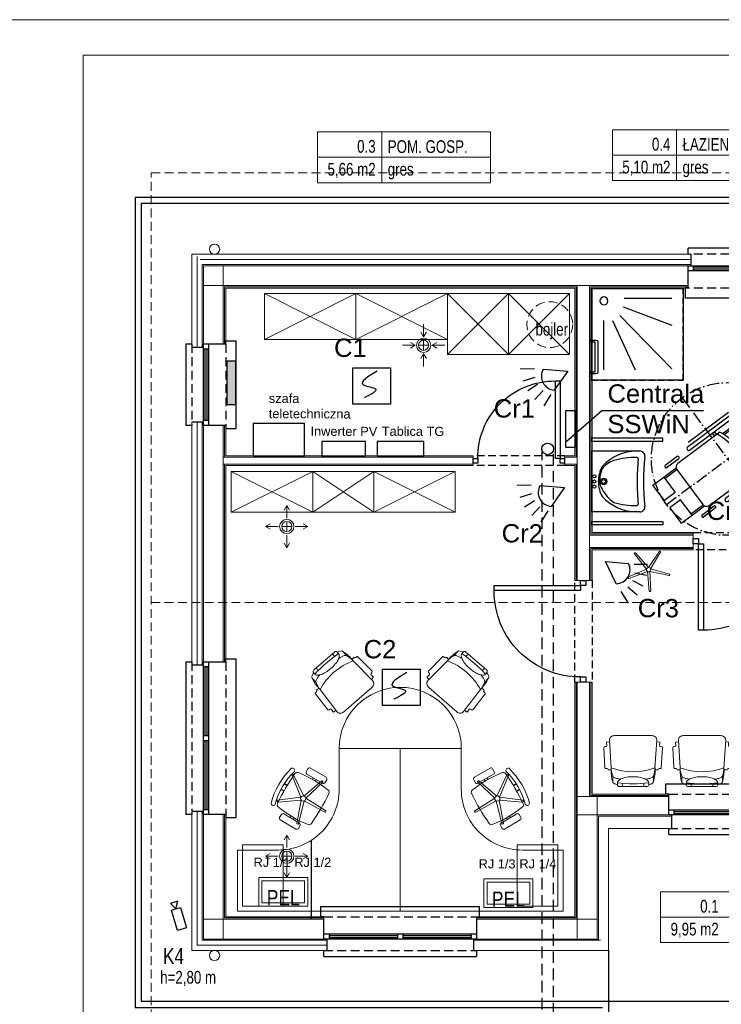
# Model space of a CAD drawing. Header units: inches. Extents: x 65192 to 78842, y -37594 to -36109.
# Tile 53 of 63: x 68405 to 69094, y -37077 to -36109. Entities that reach past the tile are written whole.
import ezdxf
from ezdxf.enums import TextEntityAlignment as Align

# ---------------------------------------------------------------- set-up
doc = ezdxf.new("R2010")
doc.units = ezdxf.units.IN
doc.header["$MEASUREMENT"] = 0
doc.linetypes.add('ACAD_ISO10W100', pattern=[18.5, 12, -3, 0.5, -3])
doc.linetypes.add('HIDDEN', pattern=[0.375, 0.25, -0.125])
for name, color, linetype in [('## 04 grzejniki opis', 3, 'Continuous'), ('A--tabelka-zest.pow.', 121, 'Continuous'), ('p--drzwi', 7, 'Continuous'), ('p--obrzeże bet.', 252, 'Continuous'), ('p--okna', 7, 'Continuous'), ('p--opisy dodatkowe', 7, 'Continuous'), ('p--podciąg', 7, 'Continuous'), ('podklad', 251, 'Continuous')]:
    doc.layers.add(name, color=color, linetype=linetype)
for name, color, linetype, lineweight in [('#EL - Teletechnika', 3, 'Continuous', 35), ('--proj.wentylacja', 251, 'Continuous', 0), ('__cctv', 173, 'Continuous', 30), ('A--tabelka rysunku', 7, 'Continuous', 0), ('DK SSWIN', 220, 'Continuous', 30), ('E-opisy', 240, 'Continuous', 25), ('ie', 1, 'Continuous', 30), ('p--dach', 7, 'Continuous', 30), ('p--dach-rura spustowa', 7, 'Continuous', 0), ('p--ocieplenie-w.zew', 7, 'Continuous', 0), ('p--opisy pomieszczeń', 7, 'Continuous', 0), ('p--płyta GK', 7, 'Continuous', 0), ('p--wyposażenie', 251, 'Continuous', 0), ('p--łazienka NP', 251, 'Continuous', 25), ('p--ściana GK', 7, 'Continuous', 0), ('p--ściana szkielet', 7, 'Continuous', 0)]:
    doc.layers.add(name, color=color, linetype=linetype, lineweight=lineweight)
doc.styles.add('1-50', font='arial.ttf', dxfattribs={"width": 0.75, "height": 12.5})
doc.styles.add('BIKTS', font='bikromsw.shx', dxfattribs={"width": 0.85})
doc.styles.add('GENERATED_STYLE_2', font='arial.ttf')
doc.styles.get("Standard").update_dxf_attribs({"font": 'ARIAL.TTF'})
doc.styles.add('STYL-1', font='arial.ttf', dxfattribs={"width": 0.75})
doc.linetypes.add('BATTING', pattern='A,0.0001,-0.1,[134,ltypeshp.shx,S=0.1,R=0,X=-0.1,Y=0],-0.2,[134,ltypeshp.shx,S=0.1,R=180,X=0.1,Y=0],-0.1', length=0.4001)

# ---------------------------------------------------------------- blocks, each defined once
blk = doc.blocks.new('sof11_r')
for p, q in [((45.17, 39.11), (21.82, 37.98)), ((12.61, 30.34), (5.61, 30.34)), ((19.98, 34.88), (19.38, 34.85)), ((19.38, 34.85), (19.53, 31.85)), ((20.87, 36.93), (20.93, 35.93)), ((53.8, 33.56), (21.8, 31.85)), ((46.23, 38.16), (46.28, 37.16)), ((51.6, 36.44), (47.33, 36.22)), ((51.6, 36.44), (51.76, 33.45)), ((0, 23.76), (0, -3.09)), ((2, 25.76), (4.37, 25.76)), ((59.07, -7.89), (59.07, 28.56)), ((2, -5.09), (4.37, -5.09)), ((12.61, -9.66), (5.61, -9.66)), ((19.38, -14.18), (19.53, -11.18)), ((19.98, -14.21), (19.38, -14.18)), ((20.87, -16.26), (20.93, -15.26)), ((53.8, -12.88), (21.8, -11.18)), ((45.17, -18.43), (21.82, -17.31)), ((46.23, -17.49), (46.28, -16.49)), ((51.6, -15.77), (47.33, -15.54)), ((51.6, -15.77), (51.76, -12.78))]:
    blk.add_line(p, q)
for points in [[(2.23, 25.76, -0.030204), (2.78, 27.41, -0.097163), (4.32, 29.79, -0.203453), (5.61, 30.34, -0.203453)], [(8.71, 22.55, -0.01879), (8.95, 24.41, -0.054131), (9.78, 27.41, -0.097163), (11.32, 29.79, -0.203453), (12.61, 30.34, -0.203453)], [(4.37, -5.09, 0.184283), (6.75, -4.18, 0.102242), (9.43, -0.57, 0.061197), (10.93, 4.08, 0.047488), (11.52, 10.34, 0.047488), (10.93, 16.59, 0.061197), (9.43, 21.24, 0.102242), (6.75, 24.85, 0.184283), (4.37, 25.76, 0.184283)], [(2.23, -5.09, 0.030204), (2.78, -6.74, 0.097163), (4.32, -9.12, 0.203453), (5.61, -9.66, 0.203453)], [(8.71, -1.88, 0.01879), (8.95, -3.74, 0.054131), (9.78, -6.74, 0.097163), (11.32, -9.12, 0.203453), (12.61, -9.66, 0.203453)]]:
    blk.add_lwpolyline(points, format="xyb")
for centre, radius, start, end in [((45.23, 38.11), 1, 3.04478, 93.04478), ((18.77, -22.91), 54.85, 86.83081, 103.88055), ((21.41, 5.61), 26.24, 89.1562, 109.59965), ((68.33, 10.34), 51.27, 155.1826, 204.8174), ((19.93, 35.88), 1, 273.04478, 3.04478), ((21.87, 36.99), 1, 93.04478, 183.04478), ((47.28, 37.21), 1, 183.04478, 273.04478), ((54.07, 28.56), 5, 0, 93.04478), ((2, 23.76), 2, 90, 180), ((1.91, 14.05), 6.89, 73.91414, 106.08586), ((122.88, 10.34), 119.5, 172.58553, 187.41447), ((1.91, 6.62), 6.89, 253.91414, 286.08586), ((2, -3.09), 2, 180, 270), ((18.77, 43.58), 54.85, 256.11945, 273.16919), ((21.41, 15.06), 26.24, 250.40035, 270.8438), ((54.07, -7.89), 5, 266.95522, 0), ((19.93, -15.21), 1, 356.95522, 86.95522), ((21.87, -16.31), 1, 176.95522, 266.95522), ((45.23, -17.44), 1, 266.95522, 356.95522), ((47.28, -16.54), 1, 86.95522, 176.95522)]:
    blk.add_arc(centre, radius, start, end)
blk = doc.blocks.new('krzesło obrotowe')
for p, q in [((7.39, 24.53), (-7.53, 24.49)), ((-8.95, 23.07), (-8.94, 20.22)), ((-7.51, 18.81), (7.41, 18.85)), ((-1.47, 18.82), (-1.47, 17.39)), ((-0.66, 2.03), (5.74, 20.18)), ((1.37, 18.83), (1.37, 17.4)), ((7.11, 19.74), (1.72, 1.26)), ((6.18, 20.4), (6.88, 20.18)), ((8.82, 20.27), (8.82, 23.12)), ((-17.49, 12.18), (-17.07, 12.78)), ((-2.13, -0.01), (-17.42, 11.69)), ((-16.58, 12.86), (-0.66, 2.03)), ((-19.49, 2.43), (-16.69, 2.44)), ((-19.48, 2.79), (-16.68, 2.79)), ((1.72, 1.26), (20.97, 0.78)), ((21.31, 0.43), (21.32, -0.3)), ((-19.48, -2.54), (-16.67, -2.53)), ((-19.46, -2.9), (-16.67, -2.89)), ((-17.36, -11.79), (-2.13, -0.01)), ((-0.65, -2.03), (-16.51, -12.96)), ((5.85, -20.15), (-0.65, -2.03)), ((20.97, -0.66), (1.73, -1.25)), ((1.73, -1.25), (7.22, -19.7)), ((-16.99, -12.87), (-17.42, -12.28)), ((-8.82, -23.12), (-8.82, -20.27)), ((-7.41, -18.85), (7.51, -18.81)), ((-1.37, -18.83), (-1.37, -17.4)), ((1.47, -18.82), (1.47, -17.39)), ((6.99, -20.14), (6.3, -20.37)), ((8.94, -20.22), (8.95, -23.07)), ((7.53, -24.49), (-7.39, -24.53))]:
    blk.add_line(p, q)
blk.add_circle((0, 0), 2.13)
for centre, radius, start, end in [((-7.53, 23.07), 1.42, 90.16215, 180.16215), ((7.4, 23.11), 1.42, 0.16215, 90.16215), ((37.88, 0.11), 60.97, 164.37166, 195.95263), ((-19.3, 15.49), 1.86, 0.16215, 146.03866), ((-14.04, 14.12), 2.13, 99.26478, 175.6008), ((0.21, -73.23), 90.64, 81.05952, 99.26478), ((-7.52, 20.23), 1.42, 180.16215, 270.16215), ((6.07, 20.06), 0.355, 72.16215, 160.57632), ((6.77, 19.84), 0.355, 343.74797, 72.16215), ((7.4, 20.27), 1.42, 270.16215, 0.16215), ((13.96, 14.2), 2.13, 4.7235, 81.05952), ((37.88, 0.11), 57.42, 164.45033, 195.87397), ((-17.21, 11.98), 0.355, 144.16215, 232.57632), ((-16.78, 12.57), 0.355, 55.74797, 144.16215), ((163.51, 0.46), 180.21, 175.6008, 184.7235), ((-163.51, -0.46), 180.21, 355.6008, 4.7235), ((20.96, 0.42), 0.355, 0.16215, 88.57632), ((20.96, -0.31), 0.355, 271.74797, 0.16215), ((-19.21, -15.6), 1.86, 214.28563, 0.16215), ((-17.14, -12.07), 0.355, 127.74797, 216.16215), ((-16.71, -12.66), 0.355, 216.16215, 304.57632), ((-13.96, -14.2), 2.13, 184.7235, 261.05952), ((14.04, -14.12), 2.13, 279.26478, 355.6008), ((-0.21, 73.23), 90.64, 261.05952, 279.26478), ((-7.4, -20.27), 1.42, 90.16215, 180.16215), ((-7.4, -23.11), 1.42, 180.16215, 270.16215), ((6.19, -20.03), 0.355, 199.74797, 288.16215), ((6.88, -19.8), 0.355, 288.16215, 16.57632), ((7.52, -20.23), 1.42, 0.16215, 90.16215), ((7.53, -23.07), 1.42, 270.16215, 0.16215)]:
    blk.add_arc(centre, radius, start, end)
blk = doc.blocks.new('znak-niepeł.')
at = {"linetype": 'ACAD_ISO10W100'}
for p, q in [((-44.78, 60.17), (44.78, -60.17)), ((-60.11, -44.74), (60.22, 44.82))]:
    blk.add_line(p, q, dxfattribs=at)
for p, q in [((6.52, 45.77), (-39.7, 11.37)), ((0.79, 45.85), (-38.86, 16.34)), ((-37.65, 8.61), (8.58, 43.01)), ((8.84, 44.81), (8.33, 45.5)), ((-4.98, 24.9), (3.02, 30.85)), ((4.08, 29.42), (-3.37, 23.87)), ((3.02, 30.85), (4.08, 29.42)), ((-7.61, 26.43), (-49, -4.38)), ((-15.26, 25.27), (-13.09, 22.35)), ((-13.28, 26.74), (-11.11, 23.83)), ((-49.51, 2.46), (-61.55, -6.5)), ((-60.06, -8.5), (-48.02, 0.46)), ((-47.85, 1.66), (-48.31, 2.28)), ((-39.96, 9.56), (-39.45, 8.87)), ((-62.91, -17.73), (-50.66, -8.62)), ((-61.72, -7.7), (-61.26, -8.32)), ((43.94, -4.5), (-2.29, -38.9)), ((-0.23, -41.66), (45.99, -7.26)), ((29.35, -4.53), (21.9, -10.08)), ((22.42, -11.92), (30.42, -5.96)), ((30.42, -5.96), (29.35, -4.53)), ((46.26, -5.46), (45.74, -4.77)), ((-73.54, -25.65), (-62.91, -17.73)), ((-62.91, -17.73), (-51.63, -32.88)), ((-61.88, -19.11), (-49.64, -10)), ((-49.89, -10.39), (-24.28, -44.8)), ((-18.26, -45.68), (23.13, -14.88)), ((44.14, -12.41), (4.49, -41.92)), ((17.65, -18.95), (20.1, -22.24)), ((19.63, -17.48), (22.08, -20.77)), ((-62.26, -40.8), (-73.54, -25.65)), ((-51.63, -32.88), (-62.26, -40.8)), ((-46.32, -40.01), (-56.96, -47.93)), ((-56.96, -47.93), (-45.68, -63.08)), ((-35.05, -55.17), (-46.32, -40.01)), ((-36.07, -53.79), (-23.83, -44.68)), ((-35.05, -55.17), (-22.8, -46.05)), ((-25.39, -55.09), (-13.35, -46.13)), ((-11.86, -48.13), (-23.9, -57.09)), ((-12.15, -46.31), (-11.68, -46.93)), ((-2.55, -40.71), (-2.04, -41.4)), ((-45.68, -63.08), (-35.05, -55.17)), ((-25.1, -56.91), (-25.56, -56.29))]:
    blk.add_line(p, q)
blk.add_circle((0.05, 0.04), 75, dxfattribs=at)
for centre, radius, start, end in [((7.29, 44.73), 1.29, 36.65703, 126.65703), ((7.81, 44.04), 1.29, 306.65703, 36.65703), ((-40.29, -29.99), 61.95, 12.09956, 61.21451), ((-37.44, -27.86), 61.95, 12.09956, 61.21451), ((-38.93, 10.33), 1.29, 126.65703, 216.65703), ((-49, 1.77), 0.86, 36.65703, 126.65703), ((-48.54, 1.15), 0.86, 306.65703, 36.65703), ((-38.42, 9.64), 1.29, 216.65703, 306.65703), ((-61.03, -7.19), 0.86, 126.65703, 216.65703), ((-60.57, -7.81), 0.86, 216.65703, 306.65703), ((-46.44, -7.83), 4.3, 126.65703, 216.65703), ((44.71, -5.54), 1.29, 36.65703, 126.65703), ((45.22, -6.23), 1.29, 306.65703, 36.65703), ((-20.83, -42.23), 4.3, 216.65703, 306.65703), ((-12.84, -46.82), 0.86, 36.65703, 126.65703), ((-12.37, -47.44), 0.86, 306.65703, 36.65703), ((-1.52, -39.94), 1.29, 126.65703, 216.65703), ((-1, -40.63), 1.29, 216.65703, 306.65703), ((-24.87, -55.78), 0.86, 126.65703, 216.65703), ((-24.41, -56.4), 0.86, 216.65703, 306.65703)]:
    blk.add_arc(centre, radius, start, end)
blk = doc.blocks.new('umyw-niepeł.')
for p, q in [((-30, -47.5), (-30, 0)), ((-30, 0), (30, 0)), ((30, 0), (30, -47.5))]:
    blk.add_line(p, q)
for centre, radius in [((-5, -2.81), 1.56), ((0, -11.88), 3.12), ((0, -2.81), 1.56), ((5, -2.81), 1.56), ((0, -11.88), 1.87)]:
    blk.add_circle(centre, radius)
for centre, radius, start, end in [((-0.15, -36.46), 29.75, 89.71221, 120.29764), ((0, -20.47), 12.5, 90, 126.8699), ((0.15, -36.46), 29.75, 59.70236, 90.28779), ((0.1, -39.96), 31.99, 67.19624, 90.1839), ((17.88, -45.46), 47.9, 133.60282, 178.32254), ((7.86, -41), 34.18, 116.69987, 146.17065), ((-0.98, -28.44), 22.46, 16.72528, 53.1301), ((-17.88, -45.46), 47.9, 1.67746, 46.39718), ((48, -42.57), 71.56, 163.27472, 181.68748), ((-48, -42.57), 71.56, 358.31252, 16.72528), ((-25, -47.5), 5, 180, 277.71277), ((-22.28, -44.64), 1.25, 181.68748, 276.54919), ((0, -295.23), 250.33, 89.99917, 95.07317), ((0, -295.23), 250.33, 84.92683, 90.00083), ((22.28, -44.64), 1.25, 263.45081, 358.31252), ((25, -47.5), 5, 262.28723, 0), ((0, -278.94), 227.79, 83.86892, 96.13108)]:
    blk.add_arc(centre, radius, start, end)
blk = doc.blocks.new('natrysk-90')
blk.add_lwpolyline([(0, -90), (90, -90), (90, 0), (0, 0)], close=True)
for points in [[(31.47, -11.76), (79.81, -11.76)], [(26.4, -27.87), (78.89, -78.9)], [(31.47, -20.5), (79.81, -42.81)], [(9.36, -32.01), (9.36, -78.9)], [(18.11, -31.09), (36.1, -78.9)]]:
    blk.add_lwpolyline(points)
blk.add_circle((12.12, -12.22), 3.91)
blk = doc.blocks.new('uchwyt wc')
for p, q in [((-7.61, 61), (-7.61, -1)), ((0, 63), (-5.61, 63)), ((0, 60), (-4.61, 60)), ((-4.61, 60), (-4.61, 0)), ((0, 60), (0, 63)), ((-4.61, 0), (0, 0)), ((0, -3), (0, 0)), ((-5.61, -3), (0, -3))]:
    blk.add_line(p, q)
for centre, start, end in [((-5.61, 61), 90, 180), ((-5.61, -1), 180, 270)]:
    blk.add_arc(centre, 2, start, end)
blk = doc.blocks.new('stojak wieszak')
for p, q in [((-0.66, 2.03), (5.74, 20.18)), ((7.11, 19.74), (1.72, 1.26)), ((6.18, 20.4), (6.88, 20.18)), ((6.18, 20.4), (6.88, 20.18)), ((-17.49, 12.18), (-17.07, 12.78)), ((-17.07, 12.78), (-17.49, 12.18)), ((-2.13, -0.01), (-17.42, 11.69)), ((-16.58, 12.86), (-0.66, 2.03)), ((1.72, 1.26), (20.97, 0.78)), ((21.31, 0.43), (21.32, -0.3)), ((21.31, 0.43), (21.32, -0.3)), ((-17.36, -11.79), (-2.13, -0.01)), ((-0.65, -2.03), (-16.51, -12.96)), ((5.85, -20.15), (-0.65, -2.03)), ((20.97, -0.66), (1.73, -1.25)), ((1.73, -1.25), (7.22, -19.7)), ((-16.99, -12.87), (-17.42, -12.28)), ((-17.42, -12.28), (-16.99, -12.87)), ((6.99, -20.14), (6.3, -20.37)), ((6.99, -20.14), (6.3, -20.37))]:
    blk.add_line(p, q)
blk.add_circle((0, 0), 2.13)
for centre, start, end in [((6.07, 20.06), 72.16215, 160.57632), ((6.77, 19.84), 343.74797, 72.16215), ((-17.21, 11.98), 144.16215, 232.57632), ((-16.78, 12.57), 55.74797, 144.16215), ((20.96, 0.42), 0.16215, 88.57632), ((20.96, -0.31), 271.74797, 0.16215), ((-17.14, -12.07), 127.74797, 216.16215), ((-16.71, -12.66), 216.16215, 304.57632), ((6.19, -20.03), 199.74797, 288.16215), ((6.88, -19.8), 288.16215, 16.57632)]:
    blk.add_arc(centre, 0.355, start, end)
blk = doc.blocks.new('drzwi-90-100')
for p, q in [((10.1, 87.38), (5.05, 87.38)), ((5.05, 87.38), (5.05, 2.53)), ((10.1, 2.53), (10.1, 87.38)), ((5.05, 2.53), (0, 2.53)), ((0, 2.53), (0, -2.53)), ((5.05, -2.53), (5.05, 2.53)), ((5.05, 2.53), (10.1, 2.53)), ((100, 2.53), (94.95, 2.53)), ((94.95, 2.53), (94.95, -2.53)), ((100, -2.53), (100, 2.53)), ((0, -2.53), (5.05, -2.53)), ((94.95, -2.53), (100, -2.53))]:
    blk.add_line(p, q)
blk.add_arc((10.8, 3.23), 84.15, 359.52334, 90.47666)
blk = doc.blocks.new('okno-80-33.65')
at = {"linetype": 'Continuous', "ltscale": 35}
for p, q in [((-83, 10), (3, 10)), ((-80, -39.65), (0, -39.65))]:
    blk.add_line(p, q, dxfattribs=at)
for p, q in [((-83, 0), (-83, 10)), ((3, 0), (3, 10)), ((-80, 0), (-83, 0)), ((-80, -20.45), (-80, 0)), ((0, 0), (0, -20.45)), ((0, 0), (3, 0)), ((-80, -20.45), (-80, -15.45)), ((-80, -15.45), (-75, -15.45)), ((-75, -15.45), (-5, -15.45)), ((-75, -15.45), (-75, -20.45)), ((-75, -16.95), (-5, -16.95)), ((-75, -19.11), (-5, -19.11)), ((-5, -20.45), (-5, -15.45)), ((-5, -15.45), (0, -15.45)), ((0, -15.45), (0, -20.45)), ((-75, -20.45), (-80, -20.45)), ((-77, -33.65), (-77, -20.45)), ((-5, -20.45), (-75, -20.45)), ((0, -20.45), (-5, -20.45)), ((-3, -20.45), (-3, -33.65)), ((-80, -39.65), (-80, -33.65)), ((0, -33.65), (0, -39.65))]:
    blk.add_line(p, q)
at = {"linetype": 'HIDDEN', "ltscale": 35}
for p, q in [((-80, 0), (0, 0)), ((-80, -33.65), (0, -33.65))]:
    blk.add_line(p, q, dxfattribs=at)
blk = doc.blocks.new('okno-150-33.15')
at = {"linetype": 'Continuous', "ltscale": 35}
for p, q in [((-3, 10), (153, 10)), ((0, -39.15), (150, -39.15))]:
    blk.add_line(p, q, dxfattribs=at)
for p, q in [((-3, 0), (-3, 10)), ((153, 0), (153, 10)), ((0, 0), (-3, 0)), ((0, -21.95), (0, 0)), ((150, 0), (150, -21.95)), ((150, 0), (153, 0)), ((0, -21.95), (0, -16.95)), ((0, -16.95), (5, -16.95)), ((5, -16.95), (145, -16.95)), ((5, -16.95), (5, -21.95)), ((5, -18.45), (72.5, -18.45)), ((72.5, -21.95), (72.5, -16.95)), ((77.5, -16.95), (77.5, -21.95)), ((77.5, -18.45), (145, -18.45)), ((145, -21.95), (145, -16.95)), ((145, -16.95), (150, -16.95)), ((150, -16.95), (150, -21.95)), ((5, -21.95), (0, -21.95)), ((3, -33.15), (3, -21.95)), ((5, -20.61), (72.5, -20.61)), ((145, -21.95), (5, -21.95)), ((77.5, -20.61), (145, -20.61)), ((150, -21.95), (145, -21.95)), ((147, -21.95), (147, -33.15)), ((0, -39.15), (0, -33.15)), ((150, -33.15), (150, -39.15))]:
    blk.add_line(p, q)
at = {"linetype": 'HIDDEN', "ltscale": 35}
for p, q in [((0, 0), (150, 0)), ((0, -33.15), (150, -33.15))]:
    blk.add_line(p, q, dxfattribs=at)
blk = doc.blocks.new('okno-80-33.15')
at = {"linetype": 'Continuous', "ltscale": 35}
for p, q in [((-3, 10), (83, 10)), ((0, -39.15), (80, -39.15))]:
    blk.add_line(p, q, dxfattribs=at)
for p, q in [((-3, 0), (-3, 10)), ((83, 0), (83, 10)), ((0, 0), (-3, 0)), ((0, -21.95), (0, 0)), ((80, 0), (80, -21.95)), ((80, 0), (83, 0)), ((0, -21.95), (0, -16.95)), ((0, -16.95), (5, -16.95)), ((5, -16.95), (75, -16.95)), ((5, -16.95), (5, -21.95)), ((5, -18.45), (75, -18.45)), ((75, -21.95), (75, -16.95)), ((75, -16.95), (80, -16.95)), ((80, -16.95), (80, -21.95)), ((5, -21.95), (0, -21.95)), ((3, -33.15), (3, -21.95)), ((5, -20.61), (75, -20.61)), ((75, -21.95), (5, -21.95)), ((80, -21.95), (75, -21.95)), ((77, -21.95), (77, -33.15)), ((0, -39.15), (0, -33.15)), ((80, -33.15), (80, -39.15))]:
    blk.add_line(p, q)
at = {"linetype": 'HIDDEN', "ltscale": 35}
for p, q in [((0, 0), (80, 0)), ((0, -33.15), (80, -33.15))]:
    blk.add_line(p, q, dxfattribs=at)
blk = doc.blocks.new('czujnik PIR')
at = {"layer": 'DK SSWIN'}
for p, q in [((68104.39, -36439.81), (68107.96, -36427.16)), ((68112.96, -36441.35), (68118.11, -36430.79)), ((68119.68, -36445.44), (68127.31, -36436.85)), ((68094.99, -36466.42), (68102.45, -36444.9)), ((68124.42, -36451.29), (68134.54, -36444.61)), ((68127.12, -36459.3), (68140.3, -36455.07)), ((68118.7, -36461.63), (68094.99, -36466.42))]:
    blk.add_line(p, q, dxfattribs=at)
blk.add_arc((68105.26, -36458.43), 13.82, 346.5892, 101.73874, dxfattribs=at)
blk = doc.blocks.new('Z$W@#4DAB6514')
at = {"layer": '__cctv'}
for points in [[(0, 9.8), (21.9, 9.8), (21.9, 0), (0, 0)], [(21.9, 4.9), (28.8, 0.9), (28.8, 8.8)]]:
    blk.add_lwpolyline(points, close=True, dxfattribs=at)
blk = doc.blocks.new('went-rzut parter-inst')
for p, q in [((-939.18, -47.91), (-939.18, -35.49)), ((-939.18, -47.89), (-941.87, -43.3)), ((-939.18, -47.89), (-936.5, -43.3)), ((-947.56, -56.29), (-959.99, -56.29)), ((-947.58, -56.29), (-952.17, -53.6)), ((-947.58, -56.29), (-952.17, -58.98)), ((-944.18, -56.29), (-934.18, -56.29)), ((-939.18, -51.29), (-939.18, -61.29)), ((-930.81, -56.29), (-918.38, -56.29)), ((-930.78, -56.29), (-926.2, -53.6)), ((-930.78, -56.29), (-926.2, -58.98)), ((-939.18, -64.69), (-941.87, -69.28)), ((-939.18, -64.67), (-939.18, -77.09)), ((-939.18, -64.69), (-936.5, -69.28)), ((-1073.7, -213.7), (-1076.39, -218.28)), ((-1073.7, -226.12), (-1073.7, -213.7)), ((-1073.7, -213.7), (-1071.02, -218.28)), ((-1094.5, -234.5), (-1089.92, -231.81)), ((-1073.7, -239.5), (-1073.7, -229.5)), ((-1073.7, -229.5), (-1073.7, -239.5)), ((-1052.92, -234.5), (-1057.51, -231.81)), ((-1094.5, -234.5), (-1089.92, -237.18)), ((-1082.08, -234.5), (-1094.5, -234.5)), ((-1078.7, -234.5), (-1068.7, -234.5)), ((-1065.32, -234.5), (-1052.9, -234.5)), ((-1052.92, -234.5), (-1057.51, -237.18)), ((-1073.7, -255.3), (-1076.39, -250.72)), ((-1073.7, -242.88), (-1073.7, -255.3)), ((-1073.7, -255.3), (-1071.02, -250.72)), ((-1073.7, -537.81), (-1076.39, -542.39)), ((-1073.7, -550.23), (-1073.7, -537.81)), ((-1073.7, -537.81), (-1071.02, -542.39)), ((-1094.5, -558.61), (-1089.92, -555.92)), ((-1094.5, -558.61), (-1089.92, -561.29)), ((-1082.08, -558.61), (-1094.5, -558.61)), ((-1078.7, -558.61), (-1068.7, -558.61)), ((-1073.7, -563.61), (-1073.7, -553.61)), ((-1073.7, -563.61), (-1073.7, -553.61)), ((-1073.7, -553.61), (-1073.7, -563.61)), ((-1065.32, -558.61), (-1052.9, -558.61)), ((-1052.9, -558.61), (-1057.48, -555.92)), ((-1052.9, -558.61), (-1057.48, -561.29)), ((-1073.7, -566.99), (-1073.7, -579.41)), ((-1073.7, -579.41), (-1076.39, -574.82)), ((-1073.7, -579.41), (-1071.02, -574.82))]:
    blk.add_line(p, q)
for centre, radius, start, end in [((-939.18, -56.29), 7, 0, 180), ((-939.18, -56.29), 7, 180, 0), ((-939.18, -56.29), 5, 0, 180), ((-939.18, -56.29), 5, 0, 180), ((-939.18, -56.29), 5, 0, 180), ((-939.18, -56.29), 5, 0, 180), ((-939.18, -56.29), 5, 180, 0), ((-939.18, -56.29), 5, 180, 0), ((-939.18, -56.29), 5, 180, 0), ((-939.18, -56.29), 5, 180, 0), ((-1073.7, -234.5), 7, 90, 270), ((-1073.7, -234.5), 7, 0, 180), ((-1073.7, -234.5), 5, 90, 270), ((-1073.7, -234.5), 5, 0, 180), ((-1073.7, -234.5), 5, 0, 180), ((-1073.7, -234.5), 5, 0, 180), ((-1073.7, -234.5), 5, 0, 180), ((-1073.7, -234.5), 7, 270, 90), ((-1073.7, -234.5), 5, 270, 90), ((-1073.7, -234.5), 7, 180, 0), ((-1073.7, -234.5), 5, 180, 0), ((-1073.7, -234.5), 5, 180, 0), ((-1073.7, -234.5), 5, 180, 0), ((-1073.7, -234.5), 5, 180, 0), ((-1073.7, -558.61), 7, 90, 270), ((-1073.7, -558.61), 7, 0, 180), ((-1073.7, -558.61), 7, 270, 90), ((-1073.7, -558.61), 7, 180, 0), ((-1073.7, -558.61), 5, 90, 270), ((-1073.7, -558.61), 5, 90, 270), ((-1073.7, -558.61), 5, 0, 180), ((-1073.7, -558.61), 5, 0, 180), ((-1073.7, -558.61), 5, 0, 180), ((-1073.7, -558.61), 5, 0, 180), ((-1073.7, -558.61), 5, 180, 0), ((-1073.7, -558.61), 5, 180, 0), ((-1073.7, -558.61), 5, 180, 0), ((-1073.7, -558.61), 5, 180, 0), ((-1073.7, -558.61), 5, 270, 90), ((-1073.7, -558.61), 5, 270, 90)]:
    blk.add_arc(centre, radius, start, end)

msp = doc.modelspace()

# ---------------------------------------------------------------- linework, layer by layer
at = {"layer": '## 04 grzejniki opis'}
msp.add_lwpolyline([(68616.77, -36487.44), (68608.77, -36487.44), (68608.77, -36444.31), (68616.77, -36444.31)], close=True, dxfattribs=at)
at = {"layer": '## 04 grzejniki opis', "color": 116, "linetype": 'Continuous', "true_color": 0x136734, "extrusion": (0, 0, -1)}
for points in [[(-68616.77, -36444.31), (-68608.77, -36487.44), (-68616.77, -36487.44)], [(-68608.77, -36487.44), (-68616.77, -36444.31), (-68608.77, -36444.41)]]:
    msp.add_solid(points, dxfattribs=at)
at = {"layer": '#EL - Teletechnika', "color": 1, "lineweight": 5}
for points in [[(68688.07, -36980.3), (68639.69, -36980.3), (68639.69, -36952.24), (68688.07, -36952.24)], [(68909.27, -36981.79), (68860.89, -36981.79), (68860.89, -36953.74), (68909.27, -36953.74)]]:
    msp.add_lwpolyline(points, close=True, dxfattribs=at)
at = {"layer": '#EL - Teletechnika', "color": 7, "lineweight": 5}
for points in [[(68684.83, -36977.06), (68642.93, -36977.06), (68642.93, -36955.48), (68684.83, -36955.48)], [(68906.03, -36978.56), (68864.13, -36978.56), (68864.13, -36956.97), (68906.03, -36956.97)]]:
    msp.add_lwpolyline(points, close=True, dxfattribs=at)
at = {"linetype": 'Continuous', "ltscale": 12}
for p, q in [((68941.45, -36523.99), (68977, -36492.98)), ((68977, -36492.98), (69076.99, -36492.98)), ((68691.63, -36993.25), (68691.63, -36915.4))]:
    msp.add_line(p, q, dxfattribs=at)
at = {"linetype": 'HIDDEN', "ltscale": 45}
for p, q in [((68918.01, -36530.83), (68918.01, -37289.32)), ((68929.44, -37289.32), (68929.44, -36530.83))]:
    msp.add_line(p, q, dxfattribs=at)
at = {"linetype": 'Continuous', "ltscale": 12}
for points in [[(68950.39, -36529.42), (68941.45, -36529.42), (68941.45, -36492.98), (68950.39, -36492.98)], [(68634.28, -36537.7), (68684.55, -36537.7), (68684.55, -36505.74), (68634.28, -36505.74)], [(68701.62, -36537.7), (68744.62, -36537.7), (68744.62, -36523.47), (68701.62, -36523.47)], [(68756.03, -36537.7), (68801.87, -36537.7), (68801.87, -36523.47), (68756.03, -36523.47)]]:
    msp.add_lwpolyline(points, close=True, dxfattribs=at)
msp.add_circle((68923.73, -36530.83), 5.72, dxfattribs=at)
at = {"layer": 'A--tabelka rysunku', "linetype": 'Continuous'}
for points in [[(68342.3, -37593.85), (70442.3, -37593.85), (70442.3, -36108.85), (68342.3, -36108.85)], [(68342.3, -37593.85), (70442.3, -37593.85), (70442.3, -36108.85), (68342.3, -36108.85)], [(68467.3, -37558.85), (70407.3, -37558.85), (70407.3, -36143.85), (68467.3, -36143.85)]]:
    msp.add_lwpolyline(points, close=True, dxfattribs=at)
at = {"layer": 'ie', "color": 3, "lineweight": 30}
for points in [[(68732.38, -36451.04), (68769.17, -36451.04), (68769.17, -36486.93), (68732.38, -36486.93)], [(68761.46, -36747.36), (68798.24, -36747.36), (68798.24, -36783.25), (68761.46, -36783.25)]]:
    msp.add_lwpolyline(points, close=True, dxfattribs=at)
for points in [[(68756.12, -36454.45), (68742.22, -36467.58), (68754.71, -36472.17), (68743.36, -36480.7)], [(68785.19, -36750.77), (68771.3, -36763.91), (68783.78, -36768.5), (68772.44, -36777.02)]]:
    msp.add_spline(points, degree=3, dxfattribs=at)
at = {"layer": 'p--dach', "linetype": 'HIDDEN', "lineweight": 20, "ltscale": 35}
msp.add_line((68534.14, -36681.75), (69814.14, -36681.75), dxfattribs=at)
msp.add_line((68534.14, -36681.75), (69814.14, -36681.75), dxfattribs=at)
msp.add_lwpolyline([(68534.14, -36259.55), (69814.14, -36259.55), (69814.14, -37103.95), (68534.14, -37103.95)], close=True, dxfattribs=at)
at = {"layer": 'p--dach-rura spustowa', "linetype": 'Continuous', "lineweight": 0, "ltscale": 75}
for centre in [(68596.34, -36334.55), (68596.34, -37028.95)]:
    msp.add_circle(centre, 5, dxfattribs=at)
at = {"layer": 'p--obrzeże bet.', "linetype": 'Continuous', "ltscale": 35}
for p, q in [((68983.54, -37023.95), (68983.54, -37073.95)), ((68983.54, -37073.95), (68983.54, -37264.62)), ((68983.54, -37073.95), (69364.74, -37073.95))]:
    msp.add_line(p, q, dxfattribs=at)
for points in [[(69370.74, -37079.95), (69830.14, -37079.95), (69830.14, -36283.55), (68518.14, -36283.55), (68518.14, -37079.95), (68977.54, -37079.95)], [(69364.74, -37073.95), (69824.14, -37073.95), (69824.14, -36289.55), (68524.14, -36289.55), (68524.14, -37073.95), (68983.54, -37073.95)]]:
    msp.add_lwpolyline(points, dxfattribs=at)
at = {"layer": 'p--ocieplenie-w.zew', "linetype": 'BATTING', "ltscale": 10}
for p, q in [((68579.14, -36429.7), (68579.14, -36341.55)), ((68582.14, -36344.55), (69063.79, -36344.55)), ((68579.14, -36743.3), (68579.14, -36504.7)), ((68579.14, -37019.02), (68579.14, -36887.3)), ((68579.22, -37018.95), (68706.84, -37018.95))]:
    msp.add_line(p, q, dxfattribs=at)
at = {"layer": 'p--opisy pomieszczeń'}
for p, q in [((68760.59, -36219.17), (68760.59, -36269.17)), ((69050.32, -36217.07), (69050.32, -36267.07)), ((68867.59, -36244.17), (68697.59, -36244.17)), ((69157.32, -36242.07), (68987.32, -36242.07)), ((69194.75, -36991.29), (69034.75, -36991.29))]:
    msp.add_line(p, q, dxfattribs=at)
for points in [[(68697.59, -36269.17), (68867.59, -36269.17), (68867.59, -36219.17), (68697.59, -36219.17)], [(68987.32, -36267.07), (69157.32, -36267.07), (69157.32, -36217.07), (68987.32, -36217.07)], [(69034.75, -37016.29), (69194.75, -37016.29), (69194.75, -36966.29), (69034.75, -36966.29)]]:
    msp.add_lwpolyline(points, close=True, dxfattribs=at)
at = {"layer": 'p--podciąg', "linetype": 'HIDDEN', "ltscale": 30}
for p, q in [((68940.39, -36537.7), (68850.39, -36537.7)), ((68940.39, -36547.2), (68850.39, -36547.2)), ((69066.79, -36613.2), (69166.79, -36613.2)), ((69166.79, -36630.1), (69066.79, -36630.1)), ((68950.39, -36760.1), (68950.39, -36660.1)), ((68967.29, -36660.1), (68967.29, -36760.1))]:
    msp.add_line(p, q, dxfattribs=at)
at = {"layer": 'p--płyta GK', "ltscale": 35}
for p, q in [((68606.04, -36371.45), (68951.64, -36371.45)), ((68606.04, -36427.7), (68606.04, -36371.45)), ((68607.29, -36372.7), (68950.39, -36372.7)), ((68607.29, -36427.7), (68607.29, -36372.7)), ((68950.39, -36537.7), (68950.39, -36372.7)), ((68951.64, -36538.95), (68951.64, -36371.45)), ((68966.04, -36371.45), (69061.79, -36371.45)), ((68966.04, -36614.45), (68966.04, -36371.45)), ((68967.29, -36613.2), (68967.29, -36372.7)), ((68967.29, -36372.7), (69061.79, -36372.7)), ((68606.04, -36538.95), (68606.04, -36507.7)), ((68607.29, -36537.7), (68607.29, -36507.7)), ((68606.04, -36740.3), (68606.04, -36545.95)), ((68607.29, -36740.3), (68607.29, -36547.2)), ((68950.39, -36660.1), (68950.39, -36547.2)), ((68951.64, -36660.1), (68951.64, -36545.95)), ((68967.29, -36613.2), (69066.79, -36613.2)), ((68966.04, -36614.45), (69066.79, -36614.45)), ((68966.04, -36628.85), (69066.79, -36628.85)), ((68966.04, -36660.1), (68966.04, -36628.85)), ((68967.29, -36630.1), (69066.79, -36630.1)), ((68967.29, -36660.1), (68967.29, -36630.1)), ((68950.39, -36990.8), (68950.39, -36760.1)), ((68951.64, -36992.05), (68951.64, -36760.1)), ((68966.04, -36871.55), (68966.04, -36760.1)), ((68967.29, -36870.3), (68967.29, -36760.1)), ((68966.04, -36871.55), (69042.74, -36871.55)), ((68967.29, -36870.3), (69042.74, -36870.3)), ((68606.04, -36992.05), (68606.04, -36890.3)), ((68607.29, -36990.8), (68607.29, -36890.3)), ((68607.29, -36990.8), (68703.84, -36990.8)), ((68853.84, -36990.8), (68950.39, -36990.8)), ((68606.04, -36992.05), (68703.84, -36992.05)), ((68853.84, -36992.05), (68951.64, -36992.05))]:
    msp.add_line(p, q, dxfattribs=at)
at = {"layer": 'p--wyposażenie', "linetype": 'Continuous', "lineweight": 5}
for p, q in [((68645.32, -36423.2), (68735.32, -36378.2)), ((68735.32, -36423.2), (68645.32, -36378.2)), ((68735.32, -36423.2), (68825.32, -36378.2)), ((68825.32, -36423.2), (68735.32, -36378.2)), ((68825.32, -36438.2), (68885.32, -36378.2)), ((68825.32, -36378.2), (68885.32, -36438.2)), ((68885.32, -36438.2), (68945.32, -36378.2)), ((68885.32, -36378.2), (68945.32, -36438.2)), ((68612.79, -36593.2), (68692.79, -36553.2)), ((68692.79, -36593.2), (68612.79, -36553.2)), ((68692.79, -36593.2), (68752.79, -36553.2)), ((68752.79, -36593.2), (68692.79, -36553.2)), ((68752.79, -36593.2), (68832.79, -36553.2)), ((68832.79, -36593.2), (68752.79, -36553.2))]:
    msp.add_line(p, q, dxfattribs=at)
for points in [[(68645.32, -36423.2), (68735.32, -36423.2), (68735.32, -36378.2), (68645.32, -36378.2)], [(68735.32, -36423.2), (68825.32, -36423.2), (68825.32, -36378.2), (68735.32, -36378.2)], [(68825.32, -36378.2), (68885.32, -36378.2), (68885.32, -36438.2), (68825.32, -36438.2)], [(68885.32, -36378.2), (68945.32, -36378.2), (68945.32, -36438.2), (68885.32, -36438.2)], [(68612.79, -36593.2), (68692.79, -36593.2), (68692.79, -36553.2), (68612.79, -36553.2)], [(68692.79, -36593.2), (68752.79, -36593.2), (68752.79, -36553.2), (68692.79, -36553.2)], [(68752.79, -36593.2), (68832.79, -36593.2), (68832.79, -36553.2), (68752.79, -36553.2)], [(68663.84, -36920.3), (68663.84, -36980.3), (68623.84, -36980.3), (68623.84, -36920.3)], [(68893.84, -36920.3), (68893.84, -36980.3), (68933.84, -36980.3), (68933.84, -36920.3)]]:
    msp.add_lwpolyline(points, close=True, dxfattribs=at)
for points in [[(68838.84, -36825.3), (68718.84, -36825.3, -1), (68838.84, -36825.3)], [(68618.84, -36925.3), (68618.84, -36985.3), (68778.84, -36985.3), (68778.84, -36825.3), (68718.84, -36825.3), (68718.84, -36865.3, -0.414214), (68658.84, -36925.3), (68618.84, -36925.3)], [(68938.84, -36925.3), (68938.84, -36985.3), (68778.84, -36985.3), (68778.84, -36825.3), (68838.84, -36825.3), (68838.84, -36865.3, 0.414214), (68898.84, -36925.3), (68938.84, -36925.3)]]:
    msp.add_lwpolyline(points, format="xyb", close=True, dxfattribs=at)
at = {"layer": 'p--łazienka NP', "linetype": 'HIDDEN', "ltscale": 25}
msp.add_lwpolyline([(68966.79, -36463.2), (69056.79, -36463.2), (69056.79, -36373.2), (68966.79, -36373.2)], close=True, dxfattribs=at)
at = {"layer": 'p--łazienka NP'}
for points in [[(68966.79, -36520.39), (68966.79, -36523.39), (69036.79, -36523.39), (69036.79, -36520.39)], [(68966.79, -36605.4), (68966.79, -36602.4), (69036.79, -36602.4), (69036.79, -36605.4)]]:
    msp.add_lwpolyline(points, close=True, dxfattribs=at)
at = {"layer": 'p--łazienka NP', "linetype": 'HIDDEN', "lineweight": 5, "ltscale": 35}
msp.add_circle((68925.79, -36408.63), 22.5, dxfattribs=at)
at = {"layer": 'p--ściana GK', "ltscale": 35}
for p, q in [((68604.84, -36538.95), (68850.39, -36538.95)), ((68607.29, -36537.7), (68850.39, -36537.7)), ((68850.39, -36537.7), (68850.39, -36547.2)), ((68940.39, -36537.7), (68940.39, -36547.2)), ((68940.39, -36537.7), (68950.39, -36537.7)), ((68940.39, -36538.95), (68952.84, -36538.95)), ((68604.84, -36545.95), (68850.39, -36545.95)), ((68607.29, -36547.2), (68850.39, -36547.2)), ((68940.39, -36545.95), (68952.84, -36545.95)), ((68940.39, -36547.2), (68950.39, -36547.2))]:
    msp.add_line(p, q, dxfattribs=at)
at = {"layer": 'p--ściana szkielet', "ltscale": 35}
for p, q in [((68574.14, -36339.55), (69064.79, -36339.55)), ((68574.14, -36432.2), (68574.14, -36339.55)), ((68574.14, -36339.55), (69064.79, -36339.55)), ((68574.14, -36430.7), (68574.14, -36339.55)), ((68584.14, -36349.55), (69064.79, -36349.55)), ((68584.14, -36430.7), (68584.14, -36349.55)), ((68585.34, -36350.75), (69206.49, -36350.75)), ((68585.34, -36430.7), (68585.34, -36350.75)), ((68604.84, -36427.7), (68604.84, -36350.75)), ((68585.34, -36370.25), (69061.79, -36370.25)), ((68952.84, -36660.1), (68952.84, -36370.25)), ((68964.84, -36660.1), (68964.84, -36370.25)), ((68574.14, -36743.3), (68574.14, -36504.7)), ((68574.14, -36743.3), (68574.14, -36506.2)), ((68584.14, -36743.3), (68584.14, -36504.7)), ((68585.34, -36743.3), (68585.34, -36504.7)), ((68604.84, -36740.3), (68604.84, -36507.7)), ((69066.79, -36613.2), (69066.79, -36630.1)), ((68964.84, -36615.65), (69066.79, -36615.65)), ((68964.84, -36627.65), (69066.79, -36627.65)), ((68967.29, -36660.1), (68950.39, -36660.1)), ((68967.29, -36760.1), (68950.39, -36760.1)), ((68952.84, -37011.95), (68952.84, -36760.1)), ((68964.84, -36872.75), (68964.84, -36760.1)), ((68952.84, -36872.75), (69042.74, -36872.75)), ((68972.34, -37011.95), (68972.34, -36872.75)), ((68574.14, -37023.95), (68574.14, -36887.3)), ((68574.14, -37023.95), (68574.14, -36887.3)), ((68584.14, -37013.95), (68584.14, -36887.3)), ((68585.34, -37012.75), (68585.34, -36887.3)), ((68604.84, -37012.75), (68604.84, -36890.3)), ((68952.84, -36890.75), (69230.74, -36890.75)), ((68973.54, -36891.95), (69045.74, -36891.95)), ((68973.54, -37012.75), (68973.54, -36891.95)), ((68983.54, -36903.95), (69045.74, -36903.95)), ((68983.54, -37023.95), (68983.54, -36903.95)), ((68585.34, -36993.25), (68703.84, -36993.25)), ((68853.84, -36993.25), (68972.34, -36993.25)), ((68584.14, -37013.95), (68706.84, -37013.95)), ((68585.34, -37012.75), (68706.84, -37012.75)), ((68850.84, -37012.75), (68973.54, -37012.75)), ((68975.53, -37013.95), (68850.84, -37013.95)), ((68574.14, -37023.95), (68706.84, -37023.95)), ((68574.14, -37023.95), (68706.84, -37023.95)), ((68850.84, -37023.95), (68983.54, -37023.95)), ((68850.84, -37023.95), (68983.54, -37023.95))]:
    msp.add_line(p, q, dxfattribs=at)
for points in [[(69061.79, -36372.7), (69061.79, -36350.75), (69064.79, -36350.75), (69064.79, -36339.55)], [(68574.14, -36430.7), (68585.34, -36430.7), (68585.34, -36427.7), (68607.29, -36427.7)], [(68574.14, -36504.7), (68585.34, -36504.7), (68585.34, -36507.7), (68607.29, -36507.7)], [(68574.14, -36743.3), (68585.34, -36743.3), (68585.34, -36740.3), (68607.29, -36740.3)], [(69042.74, -36870.3), (69042.74, -36890.75), (69045.74, -36890.75), (69045.74, -36903.95)], [(68574.14, -36887.3), (68585.34, -36887.3), (68585.34, -36890.3), (68607.29, -36890.3)], [(68853.84, -36990.8), (68853.84, -37012.75), (68850.84, -37012.75), (68850.84, -37023.95)], [(68703.84, -36991.8), (68703.84, -37012.75), (68706.84, -37012.75), (68706.84, -37023.95)]]:
    msp.add_lwpolyline(points, dxfattribs=at)

# ---------------------------------------------------------------- block references
at = {"layer": '--proj.wentylacja', "linetype": 'Continuous', "ltscale": 12}
msp.add_blockref('went-rzut parter-inst', (69740.99, -36372.7), dxfattribs=at)
at = {"linetype": 'Continuous', "ltscale": 12}
for p, rotation in [((123923.82, -90712.17), 163.5491386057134), ((123920.74, -90826.47), 163.5491386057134), ((87107.75, 38445.82), 284.5977161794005)]:
    msp.add_blockref('czujnik PIR', p, dxfattribs=dict(at, rotation=rotation))
at = {"layer": '__cctv', "xscale": 0.9524999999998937, "yscale": 0.9524999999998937, "zscale": 0.9524999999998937, "rotation": 106.7477955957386}
msp.add_blockref('Z$W@#4DAB6514', (68568.81, -37001.71), dxfattribs=at)
at = {"layer": 'p--drzwi', "xscale": -0.9, "yscale": 0.9}
msp.add_blockref('drzwi-90-100', (68940.39, -36542.7), dxfattribs=at)
at = {"layer": 'p--drzwi', "xscale": -1}
for p, rotation in [((69066.79, -36621.65), 180), ((68958.59, -36660.1), 89.99999999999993)]:
    msp.add_blockref('drzwi-90-100', p, dxfattribs=dict(at, rotation=rotation))
at = {"layer": 'p--okna', "linetype": 'Continuous'}
for name, p, rotation in [('okno-80-33.15', (69141.79, -36372.7), 180), ('okno-80-33.15', (68607.29, -36427.7), 270), ('okno-150-33.15', (68607.29, -36740.3), 270)]:
    msp.add_blockref(name, p, dxfattribs=dict(at, rotation=rotation))
for name, p in [('okno-80-33.65', (69122.74, -36870.3)), ('okno-150-33.15', (68703.84, -36990.8))]:
    msp.add_blockref(name, p, dxfattribs=at)
at = {"layer": 'p--wyposażenie', "linetype": 'Continuous', "lineweight": 5, "rotation": 345.6706435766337}
msp.add_blockref('stojak wieszak', (69022.91, -36649.67), dxfattribs=at)
at = {"layer": 'p--wyposażenie', "linetype": 'Continuous', "lineweight": 5}
for p, xscale, rotation in [((68711.97, -36732.65), -0.8499999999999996, 130.9655730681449), ((68845.7, -36732.65), 0.8499999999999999, 229.0344269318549), ((69018.02, -36862.95), 0.8499999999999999, 90), ((69085.82, -36862.95), 0.8499999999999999, 90)]:
    msp.add_blockref('sof11_r', p, dxfattribs=dict(at, xscale=xscale, rotation=rotation))
at = {"layer": 'p--wyposażenie', "linetype": 'Continuous', "lineweight": 5, "yscale": 1.2, "zscale": 1.2}
for p, xscale, rotation in [((68683.41, -36874.67), -1.2, 149.9270727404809), ((68874.26, -36874.67), 1.2, 210.072927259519)]:
    msp.add_blockref('krzesło obrotowe', p, dxfattribs=dict(at, xscale=xscale, rotation=rotation))
at = {"layer": 'p--łazienka NP', "linetype": 'Continuous', "lineweight": 5, "xscale": -1, "rotation": 89.99999999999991}
msp.add_blockref('natrysk-90', (68966.79, -36373.2), dxfattribs=at)
at = {"layer": 'p--łazienka NP', "xscale": -1, "yscale": 0.5}
msp.add_blockref('uchwyt wc', (68965.45, -36455.52), dxfattribs=at)
at = {"layer": 'p--łazienka NP'}
msp.add_blockref('znak-niepeł.', (69100.64, -36540.77), dxfattribs=at)
at = {"layer": 'p--łazienka NP', "rotation": 89.99999999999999}
msp.add_blockref('umyw-niepeł.', (68966.79, -36562.9), dxfattribs=at)

# ---------------------------------------------------------------- texts
at = {"layer": '#EL - Teletechnika', "color": 1, "lineweight": 5, "char_height": 1.7108, "attachment_point": 5, "line_spacing_factor": 0.4}
for insert in [(68663.84, -36972.07), (68885.04, -36973.56)]:
    msp.add_mtext('\\fArial Narrow|b0|i0;{\\H8.767995x;\\A1;PEL}\\A1;\\fTahoma|b1|i0|c238;\\P', dxfattribs=dict(at, insert=insert))
at = {"layer": '__cctv', "style": 'BIKTS', "width": 0.8}
msp.add_text('K4', height=15.716, dxfattribs=at).set_placement((68566.27, -37037.43), align=Align.RIGHT)
at = {"layer": 'A--tabelka-zest.pow.', "color": 7, "insert": (68542.86, -37044.13), "char_height": 12.5, "width": 133.6949, "attachment_point": 1}
msp.add_mtext('{\\W0.75;h=2,80 m}', dxfattribs=at)
at = {"layer": 'E-opisy', "linetype": 'Continuous', "char_height": 9, "attachment_point": 1, "rotation": 359.76726, "style": 'GENERATED_STYLE_2'}
for s, insert in [('szafa \\Pteletechniczna', (68649.66, -36476.67)), ('Inwerter PV', (68690.61, -36508.95)), ('Tablica TG', (68760.66, -36508.95)), ('RJ 1/1', (68634.67, -36932.77)), ('RJ 1/2', (68674.72, -36932.77)), ('RJ 1/3', (68855.87, -36934.27)), ('RJ 1/4', (68895.92, -36934.27))]:
    msp.add_mtext(s, dxfattribs=dict(at, insert=insert))
at = {"layer": 'ie', "color": 3, "lineweight": 30, "char_height": 18, "attachment_point": 1, "rotation": 359.76726, "style": 'GENERATED_STYLE_2'}
for s, insert in [('C1', (68713.8, -36422.4)), ('C2', (68742.88, -36718.72))]:
    msp.add_mtext(s, dxfattribs=dict(at, insert=insert))
at = {"layer": 'p--opisy dodatkowe', "insert": (68911.71, -36423.26), "char_height": 12.5, "width": 177.1707, "attachment_point": 7, "style": 'STYL-1'}
msp.add_mtext('bojler', dxfattribs=at)
at = {"layer": 'p--opisy pomieszczeń', "char_height": 12.5, "style": '1-50'}
for s, insert, width, attachment_point in [('0.4', (69044.39, -36225.04), 98, 3), ('ŁAZIENKA', (69056.25, -36225.28), 106.8648, 1), ('0.3', (68754.65, -36227.14), 98, 3), ('POM. GOSP.', (68766.52, -36227.38), 106.8648, 1), ('5,66 m2', (68754.65, -36249.65), 98, 3), ('gres', (68766.52, -36249.65), 100, 1), ('5,10 m2', (69044.39, -36247.54), 98, 3), ('gres', (69056.25, -36247.54), 100, 1), ('0.1', (69091.82, -36974.26), 98, 3), ('9,95 m2', (69091.82, -36996.76), 98, 3)]:
    msp.add_mtext(s, dxfattribs=dict(at, insert=insert, width=width, attachment_point=attachment_point))
at = {"layer": 'podklad', "color": 7, "char_height": 18, "attachment_point": 1, "rotation": 359.76726, "style": 'GENERATED_STYLE_2'}
for s, insert in [('Centrala \\PSSWiN', (68982.55, -36467.35)), ('Cr1', (68870.74, -36481.98)), ('Cr4', (69080.02, -36582.66)), ('Cr2', (68878.53, -36604.8)), ('Cr3', (69012.32, -36678.34))]:
    msp.add_mtext(s, dxfattribs=dict(at, insert=insert))

doc.saveas('drawing.dxf')
